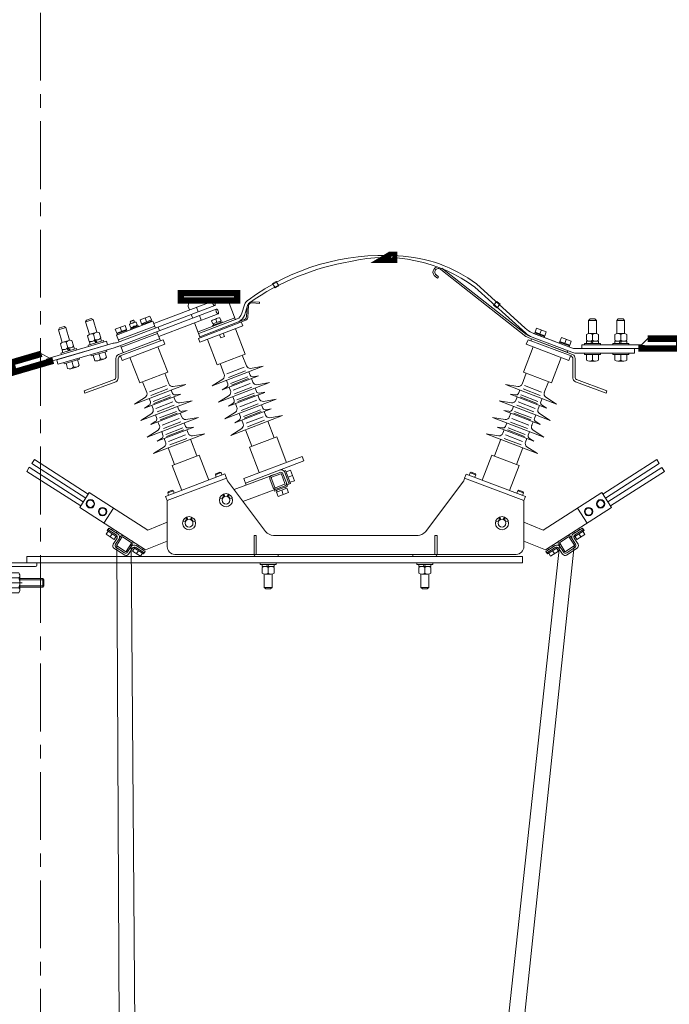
# Model space of a CAD drawing. Header units: millimetres. Extents: x 0 to 630, y 0 to 297.
# Tile 7 of 22: x 127 to 145, y 206 to 233. Entities that reach past the tile are written whole.
import ezdxf

# ---------------------------------------------------------------- set-up
doc = ezdxf.new("R2010")
doc.units = ezdxf.units.MM
for name, pattern in [('K5LT32805', [3.048, 1.905, -0.381, 0.381, -0.381]), ('K5LT_AXLED', [26.939054, 22.439054, -1.5, 1.5, -1.5]), ('K5LT_BASIC', [0]), ('K5LT_DASHED', [6, 4, -2]), ('K5LT_THIN', [0]), ('K5LT_THIN_INCLUDED_TO_HATCHING', [0])]:
    doc.linetypes.add(name, pattern=pattern)
doc.layers.add('Системный слой', color=7, linetype='Continuous')

# ---------------------------------------------------------------- blocks, each defined once
blk = doc.blocks.new('U15')
at = {"layer": 'Системный слой', "color": 7, "linetype": 'K5LT_THIN', "lineweight": 18}
for p, q in [((134.352, 225.911), (134.248, 225.85)), ((134.248, 225.85), (134.319, 225.729)), ((134.423, 225.79), (134.352, 225.911)), ((134.319, 225.729), (134.423, 225.79))]:
    blk.add_line(p, q, dxfattribs=at)
blk = doc.blocks.new('U16')
at = {"layer": 'Системный слой', "color": 7, "linetype": 'K5LT_THIN', "lineweight": 18}
for p, q in [((140.548, 225.35), (140.455, 225.246)), ((140.455, 225.246), (140.544, 225.166)), ((140.544, 225.166), (140.637, 225.271)), ((140.637, 225.271), (140.548, 225.35))]:
    blk.add_line(p, q, dxfattribs=at)
blk = doc.blocks.new('U17')
at = {"layer": 'Системный слой', "color": 7, "linetype": 'K5LT_THIN', "lineweight": 18}
for p, q in [((144.61, 224.128), (142.93, 224.128)), ((142.93, 224.128), (142.93, 224.022)), ((142.93, 224.022), (144.61, 224.022)), ((144.61, 224.022), (144.61, 224.128))]:
    blk.add_line(p, q, dxfattribs=at)
blk = doc.blocks.new('U18')
at = {"layer": 'Системный слой', "color": 7, "linetype": 'K5LT_THIN', "lineweight": 18}
for p, q in [((127.972, 223.758), (129.585, 224.23)), ((129.585, 224.23), (129.615, 224.128)), ((129.615, 224.128), (128.002, 223.657)), ((128.002, 223.657), (127.972, 223.758))]:
    blk.add_line(p, q, dxfattribs=at)
blk = doc.blocks.new('U19')
at = {"layer": 'Системный слой', "color": 7, "linetype": 'K5LT_THIN', "lineweight": 18}
for p, q in [((127.344, 218.179), (141.265, 218.179)), ((127.344, 218), (127.344, 218.179)), ((141.265, 218.179), (141.265, 218)), ((141.265, 218), (127.344, 218))]:
    blk.add_line(p, q, dxfattribs=at)
blk = doc.blocks.new('U57')
at = {"layer": 'Системный слой', "color": 7, "linetype": 'K5LT_THIN', "lineweight": 18}
for p, q in [((126.725, 217.44), (126.725, 217.74)), ((126.725, 217.74), (126.785, 217.74)), ((126.785, 217.74), (126.785, 217.44)), ((126.725, 217.44), (126.725, 217.14)), ((126.785, 217.14), (126.785, 217.44)), ((126.725, 217.14), (126.785, 217.14))]:
    blk.add_line(p, q, dxfattribs=at)
blk = doc.blocks.new('U58')
at = {"layer": 'Системный слой', "color": 7, "linetype": 'K5LT_THIN', "lineweight": 18}
for p, q in [((126.785, 217.44), (126.785, 217.673)), ((126.785, 217.673), (126.855, 217.673)), ((126.855, 217.673), (126.855, 217.44)), ((126.785, 217.453), (126.855, 217.479)), ((126.785, 217.44), (126.785, 217.207)), ((126.855, 217.427), (126.785, 217.401)), ((126.855, 217.207), (126.855, 217.44)), ((126.785, 217.207), (126.855, 217.207))]:
    blk.add_line(p, q, dxfattribs=at)
blk = doc.blocks.new('U59')
at = {"layer": 'Системный слой', "color": 7, "linetype": 'K5LT_THIN', "lineweight": 18}
for p, q in [((126.855, 217.66), (126.888, 217.717)), ((126.855, 217.44), (126.855, 217.66)), ((126.888, 217.717), (127.118, 217.717)), ((126.888, 217.578), (127.118, 217.578)), ((127.118, 217.717), (127.151, 217.66)), ((127.151, 217.66), (127.151, 217.44)), ((126.855, 217.44), (126.855, 217.22)), ((126.855, 217.22), (126.888, 217.163)), ((126.888, 217.301), (127.118, 217.301)), ((127.118, 217.163), (127.151, 217.22)), ((127.151, 217.22), (127.151, 217.44)), ((126.888, 217.163), (127.118, 217.163))]:
    blk.add_line(p, q, dxfattribs=at)
for centre, radius, start, end in [((127.163, 217.44), 0.308, 153.2217, 180), ((126.942, 217.643), 0.0834, 146.7145, 230.3384), ((127.065, 217.643), 0.0834, 309.6616, 33.2856), ((126.844, 217.44), 0.308, 0, 26.7783), ((127.163, 217.44), 0.308, 180, 206.7783), ((126.942, 217.237), 0.0834, 129.6616, 213.2855), ((126.844, 217.44), 0.308, 333.2217, 0), ((127.065, 217.237), 0.0834, 326.7144, 50.3384)]:
    blk.add_arc(centre, radius, start, end, dxfattribs=at)
blk = doc.blocks.new('U56')
at = {"layer": 'Системный слой', "color": 7, "linetype": 'K5LT_AXLED', "lineweight": 18}
blk.add_line((126.665, 217.44), (127.211, 217.44), dxfattribs=at)
at = {"layer": 'Системный слой'}
for name in ['U57', 'U58', 'U59']:
    blk.add_blockref(name, (0, 0), dxfattribs=at)
blk = doc.blocks.new('U60')
at = {"layer": 'Системный слой', "color": 7, "linetype": 'K5LT_THIN', "lineweight": 18}
for p, q in [((126.625, 218), (127.625, 218)), ((126.625, 217), (126.625, 218)), ((126.725, 217.79), (126.725, 217.036)), ((127.589, 217.9), (126.835, 217.9)), ((127.625, 218), (127.625, 217.936)), ((126.689, 217), (126.625, 217))]:
    blk.add_line(p, q, dxfattribs=at)
for centre, radius, start, end in [((126.835, 217.79), 0.11, 90, 180), ((127.589, 217.936), 0.036, 270, 0), ((126.689, 217.036), 0.036, 270, 0)]:
    blk.add_arc(centre, radius, start, end, dxfattribs=at)

msp = doc.modelspace()

# ---------------------------------------------------------------- linework, layer by layer
at = {"layer": 'Системный слой', "color": 7, "linetype": 'K5LT32805', "lineweight": 18}
msp.add_line((127.73302, 79.15354), (127.73302, 261.15353), dxfattribs=at)
at = {"layer": 'Системный слой', "color": 7, "linetype": 'K5LT_THIN', "lineweight": 18}
for p, q in [((138.9078, 226.04307), (138.83456, 226.10055)), ((141.3562, 224.36686), (138.96859, 226.24777)), ((141.30087, 224.47471), (139.00169, 226.27898)), ((138.87818, 226.00188), (138.79535, 226.06688)), ((138.9078, 226.04307), (138.87818, 226.00188)), ((141.34, 224.59536), (139.97322, 225.83979)), ((141.35497, 224.45743), (139.93058, 225.74685)), ((132.57108, 225.35967), (130.90959, 224.72865)), ((132.07827, 225.37174), (131.926, 225.31395)), ((132.99773, 225.37174), (133.20383, 224.83478)), ((133.46742, 225.27791), (133.37427, 224.99331)), ((133.66296, 225.30716), (133.87635, 225.29415)), ((133.681, 225.33819), (133.88236, 225.33019)), ((133.88236, 225.33019), (133.88015, 225.29392)), ((132.6676, 225.12826), (129.88575, 224.07251)), ((132.62466, 225.23496), (129.89512, 224.19691)), ((132.72068, 225.00334), (131.04905, 224.3669)), ((131.87875, 225.2054), (131.91536, 225.11044)), ((131.96419, 224.98378), (132.00538, 224.87693)), ((132.10673, 225.18331), (132.15611, 225.0552)), ((133.45459, 224.95692), (133.54509, 225.23674)), ((133.5328, 225.19874), (133.51688, 224.92448)), ((133.57387, 225.23017), (133.55327, 224.89579)), ((128.99862, 224.77449), (129.20751, 224.83552)), ((129.02555, 224.82517), (128.99862, 224.77449)), ((128.99862, 224.77449), (129.10255, 224.41879)), ((129.02555, 224.82517), (129.15753, 224.86373)), ((129.15753, 224.86373), (129.20751, 224.83552)), ((129.20751, 224.83552), (129.31143, 224.47981)), ((130.88629, 224.78909), (129.86545, 224.40157)), ((130.23201, 224.69801), (130.26156, 224.62017)), ((130.34925, 224.81709), (130.24654, 224.7781)), ((130.24654, 224.7781), (130.25377, 224.7951)), ((130.24654, 224.7781), (130.26692, 224.72524)), ((130.33282, 224.82511), (130.25377, 224.7951)), ((130.3641, 224.76239), (130.27347, 224.72799)), ((130.34904, 224.81762), (130.33227, 224.82537)), ((130.34904, 224.81762), (130.3696, 224.7643)), ((130.41354, 224.76771), (130.44355, 224.68865)), ((130.52734, 224.8332), (130.804, 224.93822)), ((130.52734, 224.8332), (130.56865, 224.72268)), ((130.56865, 224.72268), (130.8453, 224.8277)), ((130.57681, 224.70085), (130.85346, 224.80587)), ((130.57681, 224.70085), (130.58651, 224.67529)), ((130.58568, 224.72915), (130.59396, 224.70736)), ((130.66567, 224.88571), (130.70697, 224.77519)), ((130.804, 224.93822), (130.8453, 224.8277)), ((130.82827, 224.82123), (130.83642, 224.7994)), ((130.85346, 224.80587), (130.86303, 224.78026)), ((130.88629, 224.78909), (130.95891, 224.60073)), ((132.05481, 224.7487), (132.21687, 224.32833)), ((133.18451, 224.88512), (132.15354, 224.4926)), ((133.49631, 224.82157), (132.16677, 224.30901)), ((133.25453, 224.85473), (132.17272, 224.44286)), ((132.19675, 224.94978), (132.24515, 224.82229)), ((133.43077, 224.8288), (132.20596, 224.35662)), ((132.53499, 224.80094), (132.56868, 224.71356)), ((132.83101, 224.77507), (132.56439, 224.67356)), ((132.80093, 224.80198), (132.56868, 224.71356)), ((132.5838, 224.71932), (132.5967, 224.68586)), ((132.70478, 224.87883), (132.58865, 224.83462)), ((132.65112, 224.84515), (132.6848, 224.75777)), ((132.76725, 224.88937), (132.80093, 224.80198)), ((132.78581, 224.79622), (132.7987, 224.76277)), ((132.83101, 224.77507), (132.83917, 224.75364)), ((133.37002, 224.77288), (133.41201, 224.66397)), ((143.16267, 224.85621), (143.12261, 224.81512)), ((143.34022, 224.81512), (143.12261, 224.81512)), ((143.12261, 224.81512), (143.12261, 224.44454)), ((143.30016, 224.85621), (143.16267, 224.85621)), ((143.30016, 224.85621), (143.34022, 224.81512)), ((143.34022, 224.81512), (143.34022, 224.44454)), ((143.95676, 224.85621), (143.9167, 224.81512)), ((144.13431, 224.81512), (143.9167, 224.81512)), ((143.9167, 224.81512), (143.9167, 224.44454)), ((144.09425, 224.85621), (143.95676, 224.85621)), ((144.09425, 224.85621), (144.13431, 224.81512)), ((144.13431, 224.81512), (144.13431, 224.44454)), ((128.2364, 224.5518), (128.44528, 224.61283)), ((128.26333, 224.60247), (128.2364, 224.5518)), ((128.2364, 224.5518), (128.34033, 224.19609)), ((128.26333, 224.60247), (128.39531, 224.64103)), ((128.39531, 224.64103), (128.44528, 224.61283)), ((128.44528, 224.61283), (128.54921, 224.25712)), ((129.12518, 224.42756), (129.28764, 224.47503)), ((129.21427, 224.42438), (129.25832, 224.27361)), ((129.37673, 224.47184), (129.42078, 224.32107)), ((130.10409, 224.67253), (129.82744, 224.56751)), ((129.82744, 224.56751), (129.86988, 224.45742)), ((130.14653, 224.56244), (129.86988, 224.45742)), ((130.15492, 224.5407), (129.87826, 224.43568)), ((129.87826, 224.43568), (129.8881, 224.41017)), ((129.88692, 224.46389), (129.8953, 224.44214)), ((130.9392, 224.65185), (129.91836, 224.26433)), ((129.96577, 224.62002), (130.00821, 224.50993)), ((131.01517, 224.44713), (129.9969, 224.06059)), ((130.10409, 224.67253), (130.14653, 224.56244)), ((130.1295, 224.55597), (130.13777, 224.53419)), ((130.15492, 224.5407), (130.16462, 224.51514)), ((130.4786, 224.66357), (130.25347, 224.57811)), ((130.25347, 224.57811), (130.2633, 224.5526)), ((130.44345, 224.67515), (130.27185, 224.61001)), ((130.27185, 224.61001), (130.28024, 224.58827)), ((130.44345, 224.67515), (130.45183, 224.65341)), ((130.4786, 224.66357), (130.48844, 224.63806)), ((130.99955, 224.49531), (131.09612, 224.24482)), ((131.03322, 224.62894), (131.07386, 224.52352)), ((133.41201, 224.66397), (132.20875, 224.2001)), ((132.56439, 224.67356), (132.57264, 224.65216)), ((132.75694, 224.41143), (132.79026, 224.32501)), ((132.86382, 224.45263), (132.89731, 224.36577)), ((133.20393, 224.58143), (133.47855, 223.86907)), ((141.53654, 224.46392), (142.64001, 224.04503)), ((141.57622, 224.44886), (142.59706, 224.06133)), ((141.60905, 224.46563), (141.59948, 224.44003)), ((141.8857, 224.36061), (141.60905, 224.46563)), ((141.65851, 224.59798), (141.61721, 224.48746)), ((141.89386, 224.38244), (141.61721, 224.48746)), ((141.63425, 224.481), (141.62609, 224.45917)), ((141.93517, 224.49296), (141.65851, 224.59798)), ((141.79684, 224.54547), (141.75554, 224.43495)), ((141.93517, 224.49296), (141.89386, 224.38244)), ((143.06217, 224.41858), (143.06217, 224.2615)), ((143.31604, 224.44662), (143.14679, 224.44662)), ((143.23142, 224.41858), (143.23142, 224.2615)), ((143.40066, 224.41858), (143.40066, 224.2615)), ((143.85626, 224.41858), (143.85626, 224.2615)), ((144.11013, 224.44662), (143.94088, 224.44662)), ((144.02551, 224.41858), (144.02551, 224.2615)), ((144.19475, 224.41858), (144.19475, 224.2615)), ((128.18565, 223.71033), (129.77106, 224.17353)), ((128.28959, 224.15422), (128.33364, 224.00345)), ((128.36295, 224.20487), (128.52541, 224.25233)), ((128.45205, 224.20168), (128.4961, 224.05091)), ((128.6145, 224.24914), (128.65855, 224.09838)), ((129.05182, 224.37691), (129.09587, 224.22614)), ((129.06684, 224.12098), (129.50186, 224.24808)), ((129.42864, 224.29415), (129.10373, 224.19922)), ((129.10373, 224.19922), (129.12189, 224.13707)), ((129.24527, 224.24057), (129.29038, 224.18629)), ((129.2804, 224.25084), (129.32551, 224.19656)), ((129.42864, 224.29415), (129.4468, 224.232)), ((129.50186, 224.24808), (129.5134, 224.20858)), ((129.86545, 224.40157), (129.93806, 224.21321)), ((131.07626, 224.29633), (129.91948, 223.85721)), ((131.17043, 224.27302), (129.96438, 223.8152)), ((131.22027, 224.14373), (130.0247, 223.68988)), ((131.17043, 224.27302), (131.22027, 224.14373)), ((132.16677, 224.30901), (132.20875, 224.2001)), ((132.41683, 224.28264), (132.69146, 223.57029)), ((132.89731, 224.36577), (132.79026, 224.32501)), ((141.42188, 224.27142), (141.37336, 224.14362)), ((141.37336, 224.14362), (142.56894, 223.68977)), ((141.51738, 224.29623), (141.42102, 224.3328)), ((141.42321, 224.27292), (142.62926, 223.81509)), ((141.53977, 224.34184), (141.42569, 224.393)), ((141.51738, 224.29623), (141.49778, 224.24461)), ((141.51738, 224.29623), (142.67416, 223.8571)), ((141.51996, 224.29525), (142.53822, 223.90871)), ((141.53977, 224.34184), (142.64938, 223.92063)), ((141.87683, 224.38891), (141.86856, 224.36712)), ((141.8857, 224.36061), (141.876, 224.33506)), ((142.3076, 224.20046), (142.29789, 224.1749)), ((142.3076, 224.20046), (142.58425, 224.09544)), ((142.35842, 224.33229), (142.31598, 224.22221)), ((142.31598, 224.22221), (142.59263, 224.11719)), ((142.33302, 224.21574), (142.32474, 224.19395)), ((142.35842, 224.33229), (142.63507, 224.22728)), ((142.49675, 224.27978), (142.45431, 224.1697)), ((142.63507, 224.22728), (142.59263, 224.11719)), ((143.45802, 224.1687), (143.00481, 224.1687)), ((143.00481, 224.1687), (143.00481, 224.12756)), ((143.06217, 224.23346), (143.40066, 224.23346)), ((143.06217, 224.23346), (143.06217, 224.1687)), ((143.21661, 224.23346), (143.18853, 224.1687)), ((143.25321, 224.23346), (143.22513, 224.1687)), ((143.40066, 224.23346), (143.40066, 224.1687)), ((143.45802, 224.1687), (143.45802, 224.12756)), ((144.25211, 224.1687), (143.7989, 224.1687)), ((143.7989, 224.1687), (143.7989, 224.12756)), ((143.85626, 224.23346), (144.19475, 224.23346)), ((143.85626, 224.23346), (143.85626, 224.1687)), ((144.0107, 224.23346), (143.98262, 224.1687)), ((144.0473, 224.23346), (144.01922, 224.1687)), ((144.19475, 224.23346), (144.19475, 224.1687)), ((144.25211, 224.1687), (144.25211, 224.12756)), ((144.61018, 224.12756), (144.78238, 224.30165)), ((127.97245, 223.75837), (127.75833, 223.87719)), ((128.22363, 223.58794), (129.7958, 224.04727)), ((128.30461, 223.89829), (128.73963, 224.02538)), ((128.30461, 223.89829), (128.31615, 223.85879)), ((128.66642, 224.07145), (128.34151, 223.97653)), ((128.34151, 223.97653), (128.35967, 223.91437)), ((128.48304, 224.01788), (128.52815, 223.9636)), ((128.51818, 224.02814), (128.56329, 223.97386)), ((128.66642, 224.07145), (128.68458, 224.0093)), ((128.73963, 224.02538), (128.75117, 223.98589)), ((129.06684, 224.12098), (129.07838, 224.08149)), ((129.15555, 223.81735), (129.14401, 223.85684)), ((129.15555, 223.81735), (129.59057, 223.94444)), ((129.37306, 223.8809), (129.41711, 223.73013)), ((129.57957, 223.77759), (129.53552, 223.92836)), ((129.59057, 223.94444), (129.57903, 223.98394)), ((129.9787, 224.10779), (130.05541, 223.90881)), ((131.02909, 224.07116), (131.30371, 223.3588)), ((133.47855, 223.86907), (132.69146, 223.57029)), ((141.56455, 224.07105), (141.28993, 223.3587)), ((142.53928, 223.96242), (142.52133, 223.91512)), ((142.5756, 224.12365), (142.56721, 224.10191)), ((142.58425, 224.09544), (142.57442, 224.06993)), ((144.41362, 223.89352), (142.7598, 223.89352)), ((144.41576, 224.02165), (142.76407, 224.02165)), ((143.00481, 223.85237), (143.00481, 223.89352)), ((143.45802, 223.85237), (143.45802, 223.89352)), ((143.7989, 223.85237), (143.7989, 223.89352)), ((144.25211, 223.85237), (144.25211, 223.89352)), ((144.41576, 224.02165), (144.41576, 223.89352)), ((128.18565, 223.71033), (128.22158, 223.58734)), ((128.18565, 223.71033), (128.22158, 223.58734)), ((128.39333, 223.59465), (128.38179, 223.63415)), ((128.39333, 223.59465), (128.82834, 223.72175)), ((128.49243, 223.45997), (128.44838, 223.61074)), ((128.61083, 223.6582), (128.65488, 223.50743)), ((128.81734, 223.55489), (128.77329, 223.70566)), ((128.82834, 223.72175), (128.8168, 223.76125)), ((129.25465, 223.68266), (129.2106, 223.83343)), ((129.34375, 223.67947), (129.5062, 223.72694)), ((129.84835, 223.74698), (129.84835, 223.21355)), ((129.91289, 223.73915), (129.91289, 223.18948)), ((129.97617, 223.81967), (130.02468, 223.69188)), ((130.24199, 223.77237), (130.51661, 223.06002)), ((132.77249, 223.60105), (132.88962, 223.29722)), ((133.39751, 223.83831), (133.51341, 223.5377)), ((142.35164, 223.77226), (142.07702, 223.05991)), ((142.61747, 223.81957), (142.56895, 223.69177)), ((142.68075, 223.73905), (142.68075, 223.18938)), ((142.74529, 223.74687), (142.74529, 223.21344)), ((143.45802, 223.85237), (143.00481, 223.85237)), ((143.06217, 223.6953), (143.06217, 223.85237)), ((143.31604, 223.66726), (143.14679, 223.66726)), ((143.23142, 223.85237), (143.23142, 223.6953)), ((143.40066, 223.6953), (143.40066, 223.85237)), ((144.25211, 223.85237), (143.7989, 223.85237)), ((143.85626, 223.6953), (143.85626, 223.85237)), ((144.11013, 223.66726), (143.94088, 223.66726)), ((144.02551, 223.85237), (144.02551, 223.6953)), ((144.19475, 223.6953), (144.19475, 223.85237)), ((128.58152, 223.45678), (128.74398, 223.50424)), ((131.30371, 223.3588), (130.51661, 223.06002)), ((131.22267, 223.32804), (131.33856, 223.02743)), ((133.98445, 223.52776), (132.54715, 222.97366)), ((133.44538, 223.4972), (132.96723, 223.31286)), ((133.48352, 223.39824), (133.00538, 223.21391)), ((133.57769, 223.37095), (133.61564, 223.27252)), ((133.5785, 223.36885), (133.61564, 223.27252)), ((133.98445, 223.52776), (133.63035, 223.46633)), ((141.37096, 223.32793), (141.25507, 223.02732)), ((141.28993, 223.3587), (142.07702, 223.05991)), ((128.95612, 222.83257), (129.80758, 223.15031)), ((128.97413, 222.76734), (129.84254, 223.09141)), ((129.91289, 223.18961), (129.9129, 223.18962)), ((130.59765, 223.09078), (130.71478, 222.78695)), ((132.54715, 222.97366), (132.85085, 223.16582)), ((134.16167, 223.06806), (132.72437, 222.51396)), ((133.84906, 223.25553), (132.83024, 222.86276)), ((132.95472, 223.12837), (132.99185, 223.03204)), ((133.54833, 223.23015), (133.07018, 223.04582)), ((133.56828, 223.1784), (133.09013, 222.99407)), ((133.6226, 223.0375), (133.14445, 222.85317)), ((133.65154, 223.17938), (133.69063, 223.078)), ((133.65193, 223.17837), (133.69063, 223.078)), ((133.84906, 223.25553), (133.70706, 223.22996)), ((134.16167, 223.06806), (133.80757, 223.00663)), ((141.99599, 223.09067), (141.87886, 222.78684)), ((142.68075, 223.1895), (142.68074, 223.18951)), ((143.61951, 222.76723), (142.7511, 223.0913)), ((143.63752, 222.83246), (142.78606, 223.15021)), ((128.95612, 222.83257), (128.97413, 222.76734)), ((131.8096, 223.01749), (130.37231, 222.46339)), ((131.27053, 222.98692), (130.79239, 222.80259)), ((131.30868, 222.88797), (130.83054, 222.70364)), ((131.40285, 222.86067), (131.44079, 222.76225)), ((131.40366, 222.85858), (131.44079, 222.76225)), ((131.8096, 223.01749), (131.45551, 222.95606)), ((132.83024, 222.86276), (132.95265, 222.93912)), ((134.02573, 222.7896), (133.00746, 222.40306)), ((133.02815, 222.93789), (133.06684, 222.83752)), ((133.66074, 222.93855), (133.1826, 222.75421)), ((133.72656, 222.76783), (133.24842, 222.58349)), ((133.75572, 222.90915), (133.79286, 222.81282)), ((134.02628, 222.79583), (133.88429, 222.77026)), ((140.78403, 223.01738), (142.22133, 222.46328)), ((140.78403, 223.01738), (141.13813, 222.95595)), ((141.19079, 222.86057), (141.15284, 222.76214)), ((141.18998, 222.85847), (141.15284, 222.76214)), ((141.28495, 222.88787), (141.7631, 222.70354)), ((141.3231, 222.98682), (141.80124, 222.80249)), ((143.63752, 222.83246), (143.61951, 222.76723)), ((130.37231, 222.46339), (130.67601, 222.65555)), ((131.98683, 222.55779), (130.54953, 222.00369)), ((131.67422, 222.74526), (130.6554, 222.35249)), ((130.77987, 222.6181), (130.81701, 222.52177)), ((131.37348, 222.71988), (130.89534, 222.53555)), ((131.39343, 222.66813), (130.91529, 222.4838)), ((131.44776, 222.52723), (130.96961, 222.34289)), ((131.4767, 222.66911), (131.51578, 222.56773)), ((131.47709, 222.6681), (131.51578, 222.56773)), ((131.67422, 222.74526), (131.53222, 222.71969)), ((131.98683, 222.55779), (131.63273, 222.49636)), ((132.72437, 222.51396), (133.02807, 222.70612)), ((134.34495, 222.60025), (132.90254, 222.04418)), ((133.00746, 222.40306), (133.12987, 222.47942)), ((133.13194, 222.66867), (133.16907, 222.57234)), ((133.24599, 222.36494), (133.20416, 222.47773)), ((133.74651, 222.71608), (133.26836, 222.53175)), ((133.80332, 222.5687), (133.32518, 222.38437)), ((133.87507, 222.60746), (133.83036, 222.71914)), ((134.34495, 222.60025), (133.99086, 222.53882)), ((140.60681, 222.55768), (142.04411, 222.00358)), ((140.60681, 222.55768), (140.96091, 222.49625)), ((140.91942, 222.74515), (141.93824, 222.35238)), ((140.91942, 222.74515), (141.06141, 222.71958)), ((141.11694, 222.66901), (141.07785, 222.56762)), ((141.11655, 222.66799), (141.07785, 222.56762)), ((141.14588, 222.52712), (141.62402, 222.34279)), ((141.2002, 222.66803), (141.67835, 222.4837)), ((141.22015, 222.71977), (141.69829, 222.53544)), ((141.81376, 222.618), (141.77663, 222.52166)), ((142.22133, 222.46328), (141.91763, 222.65544)), ((130.6554, 222.35249), (130.77781, 222.42885)), ((131.85088, 222.27933), (130.83262, 221.89279)), ((130.85331, 222.42762), (130.892, 222.32725)), ((131.4859, 222.42827), (131.00776, 222.24394)), ((131.55172, 222.25755), (131.07357, 222.07322)), ((131.57167, 222.20581), (131.09352, 222.02148)), ((131.58088, 222.39888), (131.61801, 222.30255)), ((131.70023, 222.09719), (131.65552, 222.20887)), ((131.85144, 222.28556), (131.70944, 222.25999)), ((132.90254, 222.04418), (133.20624, 222.23634)), ((134.21178, 222.32891), (133.18339, 221.93245)), ((133.30787, 222.19806), (133.34501, 222.10173)), ((133.30787, 222.19805), (133.34501, 222.10173)), ((133.84147, 222.46975), (133.36333, 222.28542)), ((133.90626, 222.30169), (133.42812, 222.11735)), ((133.92621, 222.24994), (133.44807, 222.06561)), ((133.94042, 222.4443), (133.97836, 222.3459)), ((134.01426, 222.25276), (134.05335, 222.15135)), ((134.21178, 222.32891), (134.06978, 222.30334)), ((140.7422, 222.28545), (140.88419, 222.25988)), ((140.74275, 222.27923), (141.76102, 221.89268)), ((140.89341, 222.09708), (140.93812, 222.20876)), ((141.01276, 222.39877), (140.97562, 222.30244)), ((141.02197, 222.2057), (141.50011, 222.02137)), ((141.04192, 222.25745), (141.52006, 222.07312)), ((141.10773, 222.42817), (141.58588, 222.24384)), ((141.74033, 222.42751), (141.70164, 222.32714)), ((141.93824, 222.35238), (141.81583, 222.42875)), ((130.54953, 222.00369), (130.85323, 222.19585)), ((132.17011, 222.08998), (130.7277, 221.53391)), ((130.83262, 221.89279), (130.95503, 221.96915)), ((130.95709, 222.1584), (130.99423, 222.06207)), ((131.07114, 221.85467), (131.02932, 221.96746)), ((131.62848, 222.05843), (131.15034, 221.8741)), ((131.66663, 221.95948), (131.18849, 221.77515)), ((131.76558, 221.93403), (131.80351, 221.83563)), ((132.17011, 222.08998), (131.81601, 222.02855)), ((134.5244, 222.14141), (133.07753, 221.58363)), ((133.18339, 221.93245), (133.3058, 222.00881)), ((133.3813, 222.00758), (133.42, 221.90719)), ((133.98054, 222.10901), (133.5024, 221.92468)), ((134.01869, 222.01006), (133.54055, 221.82573)), ((134.11286, 221.98276), (134.29341, 221.51441)), ((134.5244, 222.14141), (134.1703, 222.07998)), ((140.42353, 222.08987), (141.86594, 221.5338)), ((140.42353, 222.08987), (140.77762, 222.02845)), ((140.82806, 221.93392), (140.79012, 221.83552)), ((140.92701, 221.95937), (141.40515, 221.77504)), ((140.96515, 222.05833), (141.4433, 221.87399)), ((141.52249, 221.85456), (141.56432, 221.96735)), ((141.63654, 222.1583), (141.59941, 222.06196)), ((141.76102, 221.89268), (141.63861, 221.96905)), ((142.04411, 222.00358), (141.74041, 222.19574)), ((130.7277, 221.53391), (131.03139, 221.72607)), ((132.03694, 221.81864), (131.00855, 221.42218)), ((131.13303, 221.68779), (131.17016, 221.59146)), ((131.13303, 221.68778), (131.17016, 221.59146)), ((131.73142, 221.79141), (131.25328, 221.60708)), ((131.75137, 221.73967), (131.27323, 221.55534)), ((131.83942, 221.74249), (131.87851, 221.64108)), ((132.03694, 221.81864), (131.89494, 221.79307)), ((133.07753, 221.58363), (133.38123, 221.77579)), ((133.48988, 221.74018), (133.66839, 221.27715)), ((140.5567, 221.81853), (141.58509, 221.42207)), ((140.5567, 221.81853), (140.69869, 221.79296)), ((140.75422, 221.74239), (140.71512, 221.64098)), ((140.84227, 221.73956), (141.32041, 221.55523)), ((140.86222, 221.79131), (141.34036, 221.60698)), ((141.46061, 221.68769), (141.42347, 221.59136)), ((141.4606, 221.68767), (141.42347, 221.59136)), ((141.86594, 221.5338), (141.56224, 221.72596)), ((132.34955, 221.63114), (130.90269, 221.07336)), ((131.00855, 221.42218), (131.13096, 221.49854)), ((131.20646, 221.49731), (131.24516, 221.39692)), ((131.8057, 221.59874), (131.32756, 221.41441)), ((131.84385, 221.49979), (131.3657, 221.31546)), ((131.93801, 221.47249), (132.11857, 221.00414)), ((132.34955, 221.63114), (131.99546, 221.56971)), ((134.36248, 221.54063), (133.59932, 221.25093)), ((134.36248, 221.54063), (134.63193, 220.84168)), ((140.24408, 221.63103), (141.69094, 221.07325)), ((140.24408, 221.63103), (140.59818, 221.56961)), ((140.65562, 221.47238), (140.47507, 221.00403)), ((140.74979, 221.49968), (141.22793, 221.31535)), ((140.78794, 221.59863), (141.26608, 221.4143)), ((141.38718, 221.4972), (141.34847, 221.39681)), ((141.58509, 221.42207), (141.46267, 221.49844)), ((130.90269, 221.07336), (131.20639, 221.26552)), ((131.31504, 221.22991), (131.49355, 220.76688)), ((133.59932, 221.25093), (133.87494, 220.53599)), ((141.2786, 221.22981), (141.10009, 220.76677)), ((141.69094, 221.07325), (141.38725, 221.26541)), ((127.48523, 220.7933), (127.55754, 220.90605)), ((129.07323, 219.93393), (127.55754, 220.90605)), ((132.18763, 221.03036), (131.42448, 220.74066)), ((132.18763, 221.03036), (132.45897, 220.32653)), ((135.07487, 220.99149), (133.43816, 220.37019)), ((135.12355, 220.86522), (133.48684, 220.24392)), ((135.07487, 220.99149), (135.12355, 220.86522)), ((140.406, 221.03025), (140.13467, 220.32642)), ((140.406, 221.03025), (141.16915, 220.74055)), ((143.5204, 219.93382), (145.0361, 220.90594)), ((145.10841, 220.79319), (145.0361, 220.90594)), ((127.3438, 220.57279), (127.41611, 220.68553)), ((128.85949, 219.60067), (127.3438, 220.57279)), ((128.9318, 219.71341), (127.41611, 220.68553)), ((128.9318, 219.71341), (127.41611, 220.68553)), ((129.00092, 219.82118), (127.48523, 220.7933)), ((131.42448, 220.74066), (131.69582, 220.03683)), ((132.65171, 220.50694), (132.77039, 220.55199)), ((132.77039, 220.55199), (132.80022, 220.53563)), ((134.3821, 220.51601), (134.45526, 220.54348)), ((134.56998, 220.5816), (134.61241, 220.59754)), ((134.58028, 220.57023), (134.71399, 220.21419)), ((134.61241, 220.59754), (134.75087, 220.22885)), ((134.62788, 220.55635), (134.75046, 220.60239)), ((134.75046, 220.60239), (134.86009, 220.31047)), ((139.82325, 220.55188), (139.79342, 220.53553)), ((139.94193, 220.50683), (139.82325, 220.55188)), ((141.16915, 220.74055), (140.89782, 220.03672)), ((143.59271, 219.82107), (145.10841, 220.79319)), ((143.66183, 219.71331), (145.17753, 220.68543)), ((143.73415, 219.60056), (145.24984, 220.57268)), ((145.24984, 220.57268), (145.17753, 220.68543)), ((132.911, 220.49812), (131.24379, 219.86524)), ((132.9534, 220.38466), (131.28736, 219.75222)), ((132.65201, 220.50775), (132.64022, 220.47584)), ((132.64022, 220.47584), (132.66626, 220.40616)), ((132.64052, 220.47501), (132.80022, 220.53563)), ((132.80022, 220.53563), (132.82626, 220.46595)), ((132.911, 220.49812), (132.9534, 220.38466)), ((132.9534, 220.38466), (132.97959, 220.30566)), ((132.97959, 220.30566), (134.04914, 218.87846)), ((134.32791, 220.49566), (133.16461, 220.05877)), ((133.43816, 220.37019), (133.50844, 220.1879)), ((134.26665, 220.11091), (134.17051, 220.36689)), ((134.21142, 220.45191), (134.3821, 220.51601)), ((134.31305, 220.12142), (134.21237, 220.38952)), ((134.22012, 220.40776), (134.4757, 220.50375)), ((134.59424, 220.22702), (134.49355, 220.49512)), ((134.53996, 220.50563), (134.63609, 220.24966)), ((134.6827, 220.41039), (134.80527, 220.45643)), ((134.73751, 220.26443), (134.86009, 220.31047)), ((139.61405, 220.30555), (138.54362, 218.87718)), ((139.64023, 220.38455), (139.61405, 220.30555)), ((139.68264, 220.49802), (139.64023, 220.38455)), ((139.64023, 220.38455), (141.30628, 219.75211)), ((139.68264, 220.49802), (141.34985, 219.86513)), ((139.79342, 220.53553), (139.76738, 220.46585)), ((139.95311, 220.4749), (139.79342, 220.53553)), ((139.95342, 220.47573), (139.92738, 220.40605)), ((139.94163, 220.50764), (139.95342, 220.47573)), ((131.46147, 220.02743), (131.30177, 219.96681)), ((131.31323, 219.99884), (131.30177, 219.96681)), ((131.43191, 220.04389), (131.31323, 219.99884)), ((131.43115, 220.0443), (131.46115, 220.02825)), ((131.46115, 220.02825), (131.48791, 219.95885)), ((134.47319, 220.11881), (133.4169, 219.72212)), ((134.3019, 220.01704), (134.28958, 220.04986)), ((134.3019, 220.01704), (134.66847, 220.15836)), ((134.3309, 220.11279), (134.58648, 220.20878)), ((134.35341, 220.07383), (134.52409, 220.13793)), ((134.37468, 219.99099), (134.35711, 220.03778)), ((134.35825, 219.98482), (134.64832, 220.09665)), ((134.40242, 219.86723), (134.35825, 219.98482)), ((134.54847, 219.92353), (134.50329, 220.04074)), ((134.52409, 220.13793), (134.59518, 220.16463)), ((134.65557, 220.19095), (134.59518, 220.16463)), ((134.632, 220.09019), (134.61362, 220.13666)), ((134.63609, 220.24966), (134.65557, 220.19095)), ((134.69453, 219.97984), (134.64832, 220.09665)), ((134.65557, 220.19095), (134.75087, 220.22885)), ((134.66847, 220.15836), (134.65557, 220.19095)), ((141.13249, 220.02815), (141.10573, 219.95874)), ((141.13217, 220.02732), (141.29186, 219.9667)), ((141.16248, 220.0442), (141.13249, 220.02815)), ((141.16172, 220.04379), (141.2804, 219.99874)), ((141.2804, 219.99874), (141.29186, 219.9667)), ((128.83153, 219.55707), (129.10119, 219.97752)), ((130.74391, 218.92393), (129.10119, 219.97752)), ((131.24379, 219.86524), (131.28736, 219.75222)), ((131.28736, 219.75222), (131.28736, 218.45505)), ((131.30177, 219.96681), (131.32853, 219.8974)), ((132.84069, 219.83144), (132.7577, 219.7916)), ((132.85693, 219.90491), (132.86078, 219.86823)), ((132.87564, 219.91229), (132.90334, 219.8669)), ((133.00362, 219.91229), (132.97592, 219.8669)), ((133.02233, 219.90491), (133.01848, 219.86823)), ((133.03858, 219.83144), (133.12157, 219.7916)), ((134.40242, 219.86723), (134.69453, 219.97984)), ((141.29186, 219.9667), (141.26511, 219.8973)), ((141.34985, 219.86513), (141.30628, 219.75211)), ((141.30628, 219.75211), (141.30628, 218.45494)), ((141.84973, 218.92383), (143.49244, 219.97741)), ((143.76211, 219.55697), (143.49244, 219.97741)), ((130.68122, 218.37074), (128.83153, 219.55707)), ((129.5128, 219.12013), (129.78246, 219.54058)), ((141.91241, 218.37063), (143.76211, 219.55697)), ((143.08084, 219.12002), (142.81118, 219.54047)), ((131.80387, 219.18399), (131.72088, 219.14415)), ((131.82012, 219.25745), (131.82397, 219.22077)), ((131.83883, 219.26483), (131.86653, 219.21944)), ((131.96681, 219.26483), (131.9391, 219.21944)), ((131.98551, 219.25745), (131.98166, 219.22077)), ((132.00176, 219.18399), (132.08475, 219.14415)), ((140.59188, 219.18388), (140.50889, 219.14404)), ((140.60812, 219.25735), (140.61197, 219.22067)), ((140.62683, 219.26473), (140.65453, 219.21933)), ((140.75481, 219.26473), (140.72711, 219.21933)), ((140.77352, 219.25735), (140.76967, 219.22067)), ((140.78977, 219.18388), (140.87275, 219.14404)), ((129.57882, 218.80255), (129.63392, 218.88846)), ((129.60052, 218.90989), (129.64505, 218.97931)), ((129.60052, 218.90989), (129.88737, 218.72591)), ((129.61923, 218.93906), (129.85776, 218.78608)), ((129.64505, 218.97931), (129.90157, 218.81478)), ((129.90157, 218.81478), (129.64505, 218.97931)), ((129.72132, 218.93039), (129.74677, 218.97007)), ((129.85525, 218.84449), (129.8807, 218.88417)), ((130.74391, 218.92393), (131.28736, 219.14054)), ((141.84973, 218.92383), (141.30628, 219.14044)), ((142.69207, 218.81467), (142.94859, 218.9792)), ((142.94859, 218.9792), (142.69207, 218.81467)), ((142.99312, 218.90978), (142.70626, 218.7258)), ((142.73839, 218.84438), (142.71294, 218.88406)), ((142.9744, 218.93896), (142.73587, 218.78597)), ((142.87232, 218.93028), (142.84687, 218.96996)), ((142.99312, 218.90978), (142.94859, 218.9792)), ((143.01481, 218.80244), (142.95971, 218.88835)), ((129.57882, 218.80255), (129.79849, 218.66166)), ((129.68866, 218.73211), (129.74376, 218.81802)), ((129.76813, 218.52196), (129.8799, 218.69623)), ((129.79849, 218.66166), (129.85359, 218.74757)), ((129.83696, 218.5244), (129.93539, 218.67787)), ((129.87034, 218.49423), (130.01773, 218.72403)), ((129.93539, 218.67787), (129.97758, 218.74364)), ((130.27826, 218.57318), (130.03719, 218.7278)), ((131.28736, 218.61323), (130.68122, 218.37074)), ((134.27606, 218.77226), (138.33275, 218.77215)), ((141.30628, 218.61313), (141.91241, 218.37063)), ((142.31538, 218.57308), (142.55644, 218.72769)), ((142.7233, 218.49412), (142.57591, 218.72393)), ((142.65825, 218.67776), (142.61606, 218.74354)), ((142.75668, 218.52429), (142.65825, 218.67776)), ((142.8255, 218.52185), (142.71373, 218.69612)), ((142.79514, 218.66156), (142.74004, 218.74747)), ((143.01481, 218.80244), (142.79514, 218.66156)), ((142.90498, 218.732), (142.84988, 218.81791)), ((130.09394, 218.22063), (129.79364, 218.41323)), ((130.0852, 218.28418), (129.85504, 218.4318)), ((130.1161, 218.32036), (129.87504, 218.47497)), ((130.13557, 218.32412), (130.28296, 218.55393)), ((130.17691, 218.30637), (130.27534, 218.45983)), ((130.2034, 218.24279), (130.31517, 218.41706)), ((130.27534, 218.45983), (130.31753, 218.52561)), ((130.31771, 218.32865), (130.37281, 218.41456)), ((130.53737, 218.18776), (130.31771, 218.32865)), ((130.62588, 218.25225), (130.33903, 218.43623)), ((130.64459, 218.28143), (130.40606, 218.43442)), ((130.6704, 218.32167), (130.41388, 218.4862)), ((130.42754, 218.25821), (130.48264, 218.34412)), ((130.4602, 218.45649), (130.48565, 218.49617)), ((130.59413, 218.37059), (130.61958, 218.41027)), ((141.92323, 218.32157), (142.17976, 218.48609)), ((141.94904, 218.28132), (142.18757, 218.43431)), ((141.96776, 218.25214), (142.25461, 218.43612)), ((141.99951, 218.37049), (141.97406, 218.41017)), ((142.05626, 218.18766), (142.27593, 218.32855)), ((142.13343, 218.45638), (142.10798, 218.49606)), ((142.1661, 218.2581), (142.111, 218.34401)), ((142.27593, 218.32855), (142.22083, 218.41446)), ((142.3183, 218.45973), (142.27611, 218.5255)), ((142.39024, 218.24269), (142.27847, 218.41695)), ((142.45807, 218.32401), (142.31068, 218.55382)), ((142.41673, 218.30626), (142.3183, 218.45973)), ((142.47753, 218.32025), (142.7186, 218.47486)), ((142.4997, 218.22052), (142.8, 218.41312)), ((142.50843, 218.28407), (142.7386, 218.43169)), ((130.53737, 218.18776), (130.59248, 218.27367)), ((130.62588, 218.25225), (130.6704, 218.32167)), ((131.50216, 218.2391), (141.09147, 218.23899)), ((134.40682, 218.1791), (133.78682, 218.1791)), ((134.40682, 218.2391), (134.40682, 218.1791)), ((138.18682, 218.23899), (138.18682, 218.17899)), ((138.18682, 218.17899), (138.80682, 218.17899)), ((141.96776, 218.25214), (141.92323, 218.32157)), ((142.05626, 218.18766), (142.00116, 218.27357)), ((133.89601, 217.95885), (133.89601, 218)), ((134.34921, 217.95885), (133.89601, 217.95885)), ((133.95336, 217.8941), (133.95336, 217.95885)), ((133.95336, 217.8941), (134.29186, 217.8941)), ((133.95336, 217.70898), (133.95336, 217.86605)), ((134.1078, 217.8941), (134.07973, 217.95885)), ((134.14441, 217.8941), (134.11633, 217.95885)), ((134.12261, 217.70898), (134.12261, 217.86605)), ((134.29186, 217.8941), (134.29186, 217.95885)), ((134.29186, 217.70898), (134.29186, 217.86605)), ((134.34921, 217.95885), (134.34921, 218)), ((138.29601, 217.95876), (138.29601, 217.99991)), ((138.74921, 217.95876), (138.29601, 217.95876)), ((138.35336, 217.89401), (138.35336, 217.95876)), ((138.35336, 217.89401), (138.69186, 217.89401)), ((138.35336, 217.70889), (138.35336, 217.86596)), ((138.5078, 217.89401), (138.47973, 217.95876)), ((138.54441, 217.89401), (138.51633, 217.95876)), ((138.52261, 217.70889), (138.52261, 217.86596)), ((138.69186, 217.89401), (138.69186, 217.95876)), ((138.69186, 217.70889), (138.69186, 217.86596)), ((138.74921, 217.95876), (138.74921, 217.99991)), ((127.79347, 217.55991), (127.15147, 217.55991)), ((127.82547, 217.52791), (127.15147, 217.52791)), ((127.82547, 217.52791), (127.79347, 217.55991)), ((127.79347, 217.31991), (127.79347, 217.55991)), ((127.82547, 217.35191), (127.82547, 217.52791)), ((134.01381, 217.31243), (134.01381, 217.68301)), ((134.20724, 217.68093), (134.03799, 217.68093)), ((134.23142, 217.31243), (134.23142, 217.68301)), ((138.41381, 217.31234), (138.41381, 217.68292)), ((138.60724, 217.68084), (138.43799, 217.68084)), ((138.63142, 217.31234), (138.63142, 217.68292)), ((127.82547, 217.35191), (127.15147, 217.35191)), ((127.15147, 217.31991), (127.79347, 217.31991)), ((127.79347, 217.31991), (127.82547, 217.35191)), ((134.23142, 217.31243), (134.01381, 217.31243)), ((134.05386, 217.27134), (134.01381, 217.31243)), ((134.19136, 217.27134), (134.05386, 217.27134)), ((134.19136, 217.27134), (134.23142, 217.31243)), ((138.63142, 217.31234), (138.41381, 217.31234)), ((138.45386, 217.27125), (138.41381, 217.31234)), ((138.59136, 217.27125), (138.45386, 217.27125)), ((138.59136, 217.27125), (138.63142, 217.31234))]:
    msp.add_line(p, q, dxfattribs=at)
at = {"layer": 'Системный слой', "color": 7, "linetype": 'K5LT_DASHED', "lineweight": 18}
for p, q in [((133.72682, 218.2391), (133.72682, 218.77226)), ((133.72682, 218.77226), (133.78682, 218.77226)), ((133.78682, 218.77226), (133.78682, 218.2391)), ((138.86682, 218.77215), (138.80682, 218.77215)), ((138.80682, 218.77215), (138.80682, 218.23899)), ((138.86682, 218.23899), (138.86682, 218.77215))]:
    msp.add_line(p, q, dxfattribs=at)
at = {"layer": 'Системный слой', "color": 7, "linetype": 'K5LT_THIN_INCLUDED_TO_HATCHING', "lineweight": 18}
for p, q in [((130.01073, 189.97181), (129.87034, 218.49423)), ((130.48749, 189.97181), (130.27826, 218.57318)), ((139.21818, 189.97181), (142.31068, 218.55382)), ((139.70038, 189.97181), (142.7186, 218.47486)), ((134.7496, 218.17871), (133.5496, 218.17943)), ((137.89682, 218.17899), (139.09682, 218.17899)), ((133.63419, 218.00029), (134.48329, 217.99979)), ((139.01212, 217.99991), (138.16302, 217.99991))]:
    msp.add_line(p, q, dxfattribs=at)
at = {"layer": 'Системный слой', "color": 7, "linetype": 'K5LT_THIN', "const_width": 0.18}
for points in [[(137.54077, 226.6538), (137.30834, 226.5138), (137.66021, 226.51332), (137.66077, 226.65332)], [(131.66913, 225.57929), (133.25459, 225.57929), (133.25459, 225.37174), (131.66913, 225.37174)]]:
    msp.add_lwpolyline(points, close=True, dxfattribs=at)
for points in [[(144.61018, 224.12756), (144.61018, 224.02165), (145.67018, 224.02165), (145.67018, 224.30165), (144.78238, 224.30165)], [(127.97245, 223.75837), (128.00215, 223.65672), (126.98469, 223.35945), (126.90616, 223.62821), (127.75833, 223.87719)]]:
    msp.add_lwpolyline(points, dxfattribs=at)
at = {"layer": 'Системный слой', "color": 7, "linetype": 'K5LT_THIN', "lineweight": 18}
for centre, radius in [((129.13387, 219.65986), 0.11723), ((129.13387, 219.65986), 0.09926), ((132.93963, 219.76323), 0.18413), ((132.93963, 219.76323), 0.10983), ((143.45976, 219.65975), 0.11723), ((143.45976, 219.65975), 0.09926), ((129.47317, 219.44225), 0.11723), ((129.47317, 219.44225), 0.09926), ((143.12047, 219.44214), 0.11723), ((143.12047, 219.44214), 0.09926), ((131.90282, 219.11577), 0.18413), ((131.90282, 219.11577), 0.10983), ((140.69082, 219.11567), 0.18413), ((140.69082, 219.11567), 0.10983)]:
    msp.add_circle(centre, radius, dxfattribs=at)
for centre, radius, start, end in [((137.34725, 220.31176), 6.32882, 86.16954, 126.7147), ((137.61623, 222.71708), 3.91238, 52.954873, 87.746769), ((137.59057, 219.59436), 6.97124, 99.563355, 124.916702), ((137.40258, 222.33317), 4.24782, 53.478111, 103.202754), ((138.9022, 226.17359), 0.15101, 96.932352, 238.792897), ((138.9022, 226.17359), 0.09955, 48.169478, 236.553809), ((131.96417, 225.23277), 0.0897, 115.185442, 197.761836), ((133.65144, 225.20434), 0.19818, 127.492024, 158.207585), ((133.79158, 225.03139), 0.42075, 122.794517, 129.737491), ((133.72349, 225.15994), 0.19422, 122.505052, 156.708132), ((133.6638, 225.21616), 0.09101, 90.524163, 171.145873), ((133.67296, 225.22208), 0.11639, 86.041785, 113.634732), ((133.14212, 225.07288), 0.24541, 297.262871, 342.672604), ((130.30803, 224.63654), 0.09776, 81.064602, 141.042484), ((130.39898, 224.67049), 0.0983, 81.484153, 140.425996), ((130.36815, 224.75171), 0.0983, 261.148326, 320.090169), ((132.64634, 224.6831), 0.16213, 88.310078, 133.376251), ((132.76247, 224.72731), 0.16213, 88.310078, 133.376251), ((133.13103, 225.07614), 0.34483, 301.98789, 339.77277), ((133.40655, 224.93718), 0.11106, 282.596021, 353.432652), ((133.45678, 224.91087), 0.09766, 288.286744, 351.116342), ((129.16492, 224.29156), 0.14169, 69.614696, 142.958433), ((129.32737, 224.33902), 0.14169, 69.614696, 142.958433), ((130.27725, 224.71721), 0.09831, 260.814651, 320.425014), ((141.74368, 225.01493), 0.69852, 230.65858, 242.919411), ((141.76169, 225.01323), 0.59366, 224.739286, 247.712312), ((141.79127, 224.94947), 0.65762, 228.436312, 247.515897), ((143.14679, 224.30493), 0.14169, 53.328132, 126.671868), ((143.31604, 224.30493), 0.14169, 53.328132, 126.671868), ((143.94088, 224.30493), 0.14169, 53.328132, 126.671868), ((144.11013, 224.30493), 0.14169, 53.328132, 126.671868), ((128.40269, 224.06886), 0.14169, 69.614696, 142.958433), ((128.56515, 224.11632), 0.14169, 69.614696, 142.958433), ((129.14522, 224.35896), 0.14169, 249.614696, 322.958433), ((129.30768, 224.40643), 0.14169, 249.614696, 322.958433), ((129.76241, 224.56027), 0.38683, 271.280798, 290.063786), ((141.58535, 224.72436), 0.42464, 237.341129, 247.233859), ((143.14679, 224.37515), 0.14169, 233.328132, 306.671868), ((143.31604, 224.37515), 0.14169, 233.328132, 306.671868), ((143.94088, 224.37515), 0.14169, 233.328132, 306.671868), ((144.11013, 224.37515), 0.14169, 233.328132, 306.671868), ((128.383, 224.13627), 0.14169, 249.614696, 322.958433), ((128.54545, 224.18373), 0.14169, 249.614696, 322.958433), ((129.54622, 225.08623), 1.06851, 283.50764, 289.476174), ((129.97133, 223.74569), 0.12299, 114.935808, 179.397703), ((142.77272, 224.40839), 0.38683, 249.936214, 268.719202), ((142.77789, 224.20571), 0.31271, 245.733869, 266.682851), ((142.6223, 223.74558), 0.12299, 0.602297, 65.064192), ((129.30401, 223.81548), 0.14169, 249.614696, 322.958433), ((129.46647, 223.86295), 0.14169, 249.614696, 322.958433), ((130.00431, 223.73271), 0.09165, 115.830893, 175.967459), ((142.58933, 223.7326), 0.09165, 4.032541, 64.169107), ((143.14679, 223.80895), 0.14169, 233.328132, 306.671868), ((143.31604, 223.80895), 0.14169, 233.328132, 306.671868), ((143.94088, 223.80895), 0.14169, 233.328132, 306.671868), ((144.11013, 223.80895), 0.14169, 233.328132, 306.671868), ((128.54178, 223.59279), 0.14169, 249.614696, 322.958433), ((128.70424, 223.64025), 0.14169, 249.614696, 322.958433), ((133.62033, 223.58141), 0.11552, 199.929109, 274.974166), ((129.77447, 223.21642), 0.07393, 296.606039, 357.778006), ((129.79333, 223.20097), 0.12011, 294.185624, 354.573095), ((131.44549, 223.07114), 0.11552, 199.929109, 274.974166), ((132.78102, 223.25785), 0.11552, 307.190529, 22.235586), ((132.90798, 223.0127), 0.08608, 301.265897, 12.986019), ((133.69079, 223.31448), 0.08608, 209.178676, 280.898799), ((133.79755, 223.12171), 0.11552, 199.929109, 274.974166), ((141.14815, 223.07103), 0.11552, 265.025834, 340.070891), ((142.8003, 223.20087), 0.12011, 185.426905, 245.814376), ((142.81917, 223.21631), 0.07393, 182.221994, 243.393961), ((130.60618, 222.74758), 0.11552, 307.190529, 22.235586), ((131.51595, 222.80421), 0.08608, 209.178676, 280.898799), ((132.95824, 222.79815), 0.11552, 307.190529, 22.235586), ((133.86801, 222.85478), 0.08608, 209.178676, 280.898799), ((141.07769, 222.80411), 0.08608, 259.101201, 330.821324), ((141.98746, 222.74747), 0.11552, 157.764414, 232.809471), ((130.73314, 222.50243), 0.08608, 301.265897, 12.986019), ((131.62271, 222.61144), 0.11552, 199.929109, 274.974166), ((133.0852, 222.553), 0.08608, 301.265897, 12.986019), ((133.98084, 222.65391), 0.11552, 199.929109, 274.974166), ((140.97093, 222.61133), 0.11552, 265.025834, 340.070891), ((141.8605, 222.50232), 0.08608, 167.013981, 238.734103), ((130.7834, 222.28788), 0.11552, 307.190529, 22.235586), ((131.69317, 222.34451), 0.08608, 209.178676, 280.898799), ((133.13641, 222.32837), 0.11552, 307.190529, 22.235586), ((134.05351, 222.38786), 0.08608, 209.178676, 280.898799), ((140.90047, 222.34441), 0.08608, 259.101201, 330.821324), ((141.81024, 222.28777), 0.11552, 157.764414, 232.809471), ((130.91036, 222.04273), 0.08608, 301.265897, 12.986019), ((131.806, 222.14364), 0.11552, 199.929109, 274.974166), ((133.26113, 222.08239), 0.08608, 301.265897, 12.986019), ((134.16028, 222.19507), 0.11552, 199.929109, 274.974166), ((140.78764, 222.14353), 0.11552, 265.025834, 340.070891), ((141.68328, 222.04262), 0.08608, 167.013981, 238.734103), ((130.96157, 221.8181), 0.11552, 307.190529, 22.235586), ((131.87867, 221.87759), 0.08608, 209.178676, 280.898799), ((131.98544, 221.6848), 0.11552, 199.929109, 274.974166), ((133.3114, 221.86781), 0.11552, 307.190529, 22.235586), ((140.6082, 221.68469), 0.11552, 265.025834, 340.070891), ((140.71497, 221.87749), 0.08608, 259.101201, 330.821324), ((141.63207, 221.81799), 0.11552, 157.764414, 232.809471), ((131.08629, 221.57212), 0.08608, 301.265897, 12.986019), ((131.13656, 221.35754), 0.11552, 307.190529, 22.235586), ((141.45707, 221.35744), 0.11552, 157.764414, 232.809471), ((141.50735, 221.57201), 0.08608, 167.013981, 238.734103), ((134.48625, 220.49542), 0.12015, 38.505711, 116.523266), ((134.47782, 220.48028), 0.06711, 22.196971, 111.524979), ((134.23398, 220.3887), 0.06711, 109.643061, 198.971069), ((134.22605, 220.39448), 0.01455, 114.029989, 199.899362), ((134.48037, 220.48997), 0.01455, 22.836594, 108.705967), ((134.32879, 220.13626), 0.06711, 202.196971, 291.524979), ((134.32661, 220.1267), 0.01455, 201.268678, 287.138051), ((134.58056, 220.22207), 0.01455, 294.029989, 19.899362), ((134.57262, 220.22784), 0.06711, 289.643061, 18.971069), ((132.82236, 219.86534), 0.03853, 292.8941, 7.677633), ((132.86725, 219.90617), 0.01039, 36.112633, 186.955061), ((133.01202, 219.90617), 0.01039, 353.044939, 143.887367), ((133.0569, 219.86534), 0.03853, 172.322367, 247.1059), ((131.78555, 219.21788), 0.03853, 292.8941, 7.677633), ((131.83043, 219.25871), 0.01039, 36.112633, 186.955061), ((131.9752, 219.25871), 0.01039, 353.044939, 143.887367), ((132.02008, 219.21788), 0.03853, 172.322367, 247.1059), ((140.57355, 219.21777), 0.03853, 292.8941, 7.677633), ((140.61844, 219.2586), 0.01039, 36.112633, 186.955061), ((140.7632, 219.2586), 0.01039, 353.044939, 143.887367), ((140.80809, 219.21777), 0.03853, 172.322367, 247.1059), ((134.29204, 219.10196), 0.33009, 222.61712, 267.223933), ((138.30071, 219.10068), 0.33009, 272.776067, 317.38288), ((129.81591, 218.72811), 0.0715, 333.515914, 60.483809), ((129.83993, 218.72692), 0.10733, 332.802488, 54.946826), ((130.03347, 218.70649), 0.06711, 58.938044, 148.266053), ((130.02948, 218.71546), 0.01455, 58.009751, 143.879125), ((130.26045, 218.56091), 0.06711, 326.384134, 55.712143), ((142.33319, 218.5608), 0.06711, 124.287857, 213.615866), ((142.56017, 218.70638), 0.06711, 31.733947, 121.061956), ((142.56415, 218.71535), 0.01455, 36.120875, 121.990249), ((142.75371, 218.72681), 0.10733, 125.053174, 207.197512), ((142.77773, 218.728), 0.0715, 119.516191, 206.484086), ((129.84553, 218.48276), 0.08676, 153.136474, 233.265912), ((129.89285, 218.48725), 0.06711, 146.384134, 235.712143), ((129.88304, 218.48712), 0.01455, 150.771062, 236.640436), ((130.12381, 218.3327), 0.01455, 238.009751, 323.879125), ((130.35974, 218.39353), 0.10733, 59.703361, 141.847699), ((130.27026, 218.56103), 0.01455, 330.771062, 56.640436), ((130.37084, 218.3722), 0.0715, 54.166378, 141.134273), ((131.5118, 218.4635), 0.22461, 182.155078, 267.540403), ((141.08183, 218.46339), 0.22461, 272.459597, 357.844922), ((142.2339, 218.39343), 0.10733, 38.152301, 120.296639), ((142.2228, 218.37209), 0.0715, 38.865727, 125.833622), ((142.32338, 218.56092), 0.01455, 123.359564, 209.228938), ((142.46982, 218.33259), 0.01455, 216.120875, 301.990249), ((142.7106, 218.48702), 0.01455, 303.359564, 29.228938), ((142.70079, 218.48714), 0.06711, 304.287857, 33.615866), ((142.74811, 218.48265), 0.08676, 306.734088, 26.863526), ((130.11983, 218.34167), 0.06711, 238.938044, 328.266053), ((130.13549, 218.29678), 0.08676, 241.384275, 321.513713), ((133.78682, 218.2391), 0.06, 180, 270), ((138.80682, 218.23899), 0.06, 270, 0), ((142.45815, 218.29668), 0.08676, 218.486287, 298.615725), ((142.47381, 218.34156), 0.06711, 211.733947, 301.061956), ((134.03799, 217.7524), 0.14169, 53.328132, 126.671868), ((134.20724, 217.7524), 0.14169, 53.328132, 126.671868), ((138.43799, 217.75231), 0.14169, 53.328132, 126.671868), ((138.60724, 217.75231), 0.14169, 53.328132, 126.671868), ((134.03799, 217.82263), 0.14169, 233.328132, 306.671868), ((134.20724, 217.82263), 0.14169, 233.328132, 306.671868), ((138.43799, 217.82254), 0.14169, 233.328132, 306.671868), ((138.60724, 217.82254), 0.14169, 233.328132, 306.671868)]:
    msp.add_arc(centre, radius, start, end, dxfattribs=at)
for centre in [(132.59787, 225.29731), (132.6944, 225.0659)]:
    msp.add_ellipse(centre, major_axis=(-0.02679, 0.06236), ratio=0.43799442, dxfattribs=at)
at = {"layer": 'Системный слой', "color": 7, "linetype": 'K5LT_BASIC', "lineweight": 50}
msp.add_open_spline([(140.28575, 189.79068), (142.72637, 195.05616), (148.15219, 198.8588), (150.12551, 204.26281), (151.02535, 206.72706), (152.28442, 209.53044), (152.00996, 212.01736), (151.53605, 216.31143), (151.53605, 216.31143), (150.22551, 219.21634)], degree=3, knots=[0, 0, 0, 0, 1, 1, 1, 2, 2, 2, 3, 3, 3, 3], dxfattribs=at)

# ---------------------------------------------------------------- block references
at = {"layer": 'Системный слой'}
for name in ['U15', 'U16', 'U18', 'U17', 'U19', 'U60', 'U56']:
    msp.add_blockref(name, (0, 0), dxfattribs=at)

doc.saveas('drawing.dxf')
